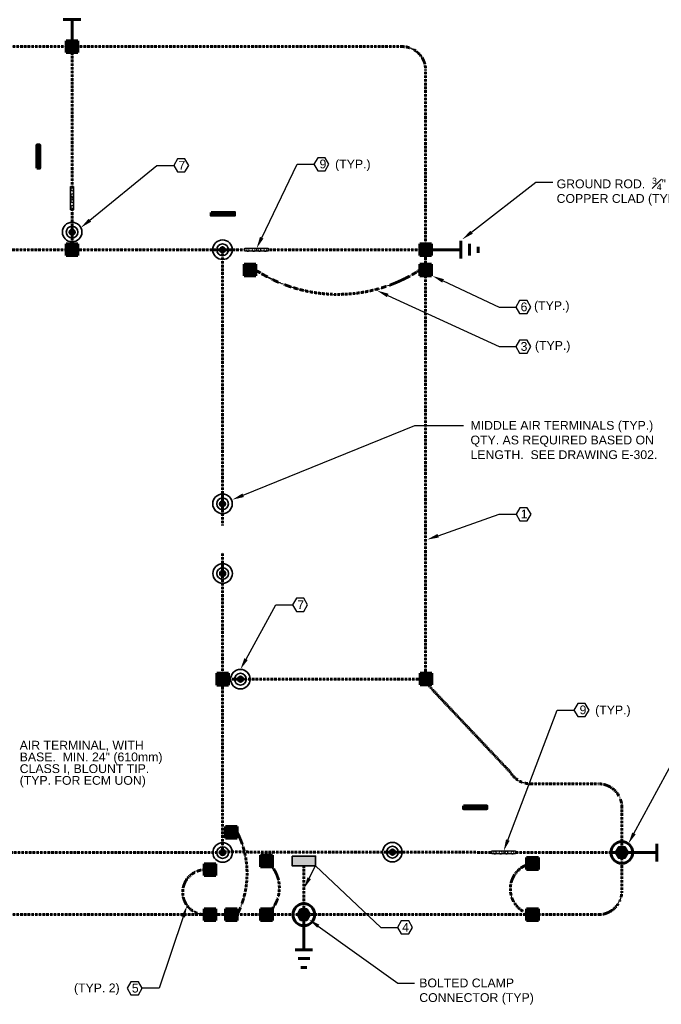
# Model space of a CAD drawing. Header units: inches. Extents: x 0 to 12596, y 259 to 10564.
# Tile 10 of 16: x 1383 to 2041, y 8873 to 9881. Entities that reach past the tile are written whole.
import ezdxf
from ezdxf import colors
from ezdxf.entities.mleader import LeaderData, LeaderLine
from ezdxf.math import Vec2, Vec3

# ---------------------------------------------------------------- set-up
doc = ezdxf.new("R2010")
doc.units = ezdxf.units.IN
doc.header["$MEASUREMENT"] = 0
doc.linetypes.add('DASHED2', pattern=[0.375, 0.25, -0.125])
for name, color, linetype, lineweight in [('E-ANNO-TEXT', 7, 'Continuous', 25), ('E-GND-COND', 92, 'DASHED2', 60), ('E-GND-GES', 95, 'DASHED2', 60), ('E-LPS-COND', 3, 'DASHED2', 60), ('E-LPS-STD', 3, 'Continuous', 35), ('E-PWR-SYMB', 4, 'Continuous', 35)]:
    doc.layers.add(name, color=color, linetype=linetype, lineweight=lineweight)
doc.styles.get("Standard").update_dxf_attribs({"font": 'arial.ttf'})

msp = doc.modelspace()

# ---------------------------------------------------------------- hatches: boundary and pattern name
at = {"layer": 'E-GND-COND', "linetype": 'Continuous', "transparency": 33554687}
h = msp.add_hatch(color=256, dxfattribs=at)
h.dxf.hatch_style = 1
h.paths.add_polyline_path([(1404.1, 9752.8), (1401.1, 9752.8), (1401.1, 9740.8), (1404.1, 9740.8)])
at = {"layer": 'E-GND-COND', "transparency": 33554687}
h = msp.add_hatch(color=256, dxfattribs=at)
h.dxf.hatch_style = 1
h.paths.add_polyline_path([(1438.7, 9698.2), (1438.7, 9710.2), (1435.7, 9710.2), (1435.7, 9698.2)])
h.paths.add_polyline_path([(1437.2, 9702.7), (1438.5, 9701.9), (1438.5, 9700.4), (1437.2, 9699.7), (1435.9, 9700.4), (1435.9, 9701.9)], flags=16)
h.paths.add_polyline_path([(1437.2, 9705.7), (1435.9, 9706.4), (1435.9, 9707.9), (1437.2, 9708.7), (1438.5, 9707.9), (1438.5, 9706.4)], flags=16)
h.paths.add_polyline_path([(1438.7, 9686.2), (1438.7, 9698.2), (1435.7, 9698.2), (1435.7, 9686.2)])
h.paths.add_polyline_path([(1437.2, 9690.7), (1438.5, 9689.9), (1438.5, 9688.4), (1437.2, 9687.7), (1435.9, 9688.4), (1435.9, 9689.9)], flags=16)
h.paths.add_polyline_path([(1437.2, 9693.7), (1435.9, 9694.4), (1435.9, 9695.9), (1437.2, 9696.7), (1438.5, 9695.9), (1438.5, 9694.4)], flags=16)
at = {"layer": 'E-GND-COND', "linetype": 'Continuous', "transparency": 33554687}
h = msp.add_hatch(color=256, dxfattribs=at)
h.dxf.hatch_style = 1
h.paths.add_polyline_path([(1603.6, 9683.7), (1591.6, 9683.7), (1591.6, 9680.7), (1603.6, 9680.7)])
at = {"layer": 'E-GND-COND', "transparency": 33554687}
h = msp.add_hatch(color=256, dxfattribs=at)
h.dxf.hatch_style = 1
h.paths.add_polyline_path([(1626.2, 9646.9), (1614.2, 9646.9), (1614.2, 9643.9), (1626.2, 9643.9)])
h.paths.add_polyline_path([(1621.7, 9645.4), (1622.4, 9646.7), (1623.9, 9646.7), (1624.7, 9645.4), (1623.9, 9644.1), (1622.4, 9644.1)], flags=16)
h.paths.add_polyline_path([(1618.7, 9645.4), (1617.9, 9644.1), (1616.4, 9644.1), (1615.7, 9645.4), (1616.4, 9646.7), (1617.9, 9646.7)], flags=16)
h.paths.add_polyline_path([(1638.2, 9646.9), (1626.2, 9646.9), (1626.2, 9643.9), (1638.2, 9643.9)])
h.paths.add_polyline_path([(1633.7, 9645.4), (1634.4, 9646.7), (1635.9, 9646.7), (1636.7, 9645.4), (1635.9, 9644.1), (1634.4, 9644.1)], flags=16)
h.paths.add_polyline_path([(1630.7, 9645.4), (1629.9, 9644.1), (1628.4, 9644.1), (1627.7, 9645.4), (1628.4, 9646.7), (1629.9, 9646.7)], flags=16)
at = {"layer": 'E-GND-COND', "linetype": 'Continuous', "transparency": 33554687}
h = msp.add_hatch(color=256, dxfattribs=at)
h.dxf.hatch_style = 1
h.paths.add_polyline_path([(1862.1, 9076), (1850.1, 9076), (1850.1, 9073), (1862.1, 9073)])
at = {"layer": 'E-GND-COND', "transparency": 33554687}
h = msp.add_hatch(color=256, dxfattribs=at)
h.dxf.hatch_style = 1
h.paths.add_polyline_path([(1879.3, 9029.8), (1867.3, 9029.8), (1867.3, 9026.8), (1879.3, 9026.8)])
h.paths.add_polyline_path([(1874.8, 9028.3), (1875.5, 9029.6), (1877, 9029.6), (1877.8, 9028.3), (1877, 9027), (1875.5, 9027)], flags=16)
h.paths.add_polyline_path([(1871.8, 9028.3), (1871, 9027), (1869.5, 9027), (1868.8, 9028.3), (1869.5, 9029.6), (1871, 9029.6)], flags=16)
h.paths.add_polyline_path([(1891.3, 9029.8), (1879.3, 9029.8), (1879.3, 9026.8), (1891.3, 9026.8)])
h.paths.add_polyline_path([(1886.8, 9028.3), (1887.5, 9029.6), (1889, 9029.6), (1889.8, 9028.3), (1889, 9027), (1887.5, 9027)], flags=16)
h.paths.add_polyline_path([(1883.8, 9028.3), (1883, 9027), (1881.5, 9027), (1880.8, 9028.3), (1881.5, 9029.6), (1883, 9029.6)], flags=16)
at = {"layer": 'E-GND-GES', "linetype": 'Continuous'}
h = msp.add_hatch(color=256, dxfattribs=at)
h.dxf.hatch_style = 1
h.paths.add_polyline_path([(1431.2, 9847.4), (1443.2, 9847.4), (1443.2, 9859.4), (1431.2, 9859.4)])
at = {"layer": 'E-GND-GES'}
h = msp.add_hatch(color=256, dxfattribs=at)
h.dxf.hatch_style = 1
h.paths.add_polyline_path([(1434.2, 9645.4), (1440.2, 9645.4, 1)])
h.paths.add_polyline_path([(1440.2, 9645.4), (1434.2, 9645.4, 1)])
at = {"layer": 'E-GND-GES', "linetype": 'Continuous'}
h = msp.add_hatch(color=256, dxfattribs=at)
h.dxf.hatch_style = 1
h.paths.add_polyline_path([(1805.3, 9639.4), (1805.3, 9651.4), (1793.3, 9651.4), (1793.3, 9639.4)])
h = msp.add_hatch(color=256, dxfattribs=at)
h.dxf.hatch_style = 1
h.paths.add_polyline_path([(1625.3, 9618.6), (1625.3, 9630.6), (1613.3, 9630.6), (1613.3, 9618.6)])
h = msp.add_hatch(color=256, dxfattribs=at)
h.dxf.hatch_style = 1
h.paths.add_polyline_path([(1805.3, 9618.6), (1805.3, 9630.6), (1793.3, 9630.6), (1793.3, 9618.6)])
at = {"layer": 'E-GND-GES'}
h = msp.add_hatch(color=256, dxfattribs=at)
h.dxf.hatch_style = 1
h.paths.add_polyline_path([(1591.4, 9208.7), (1591.4, 9202.7, 1)])
h.paths.add_polyline_path([(1591.4, 9202.7), (1591.4, 9208.7, 1)])
at = {"layer": 'E-GND-GES', "linetype": 'Continuous'}
h = msp.add_hatch(color=256, dxfattribs=at)
h.dxf.hatch_style = 1
h.paths.add_polyline_path([(1805.6, 9199.9), (1805.6, 9211.9), (1793.6, 9211.9), (1793.6, 9199.9)])
h = msp.add_hatch(color=256, dxfattribs=at)
h.dxf.hatch_style = 1
h.paths.add_polyline_path([(1606.3, 9043), (1606.3, 9055), (1594.3, 9055), (1594.3, 9043)])
at = {"layer": 'E-GND-GES'}
h = msp.add_hatch(color=256, dxfattribs=at)
h.dxf.hatch_style = 1
h.paths.add_polyline_path([(1994.3, 9028.2), (1997.3, 9023), (2003.3, 9023), (2006.3, 9028.2), (2003.3, 9033.4), (1997.3, 9033.4)])
at = {"layer": 'E-GND-GES', "linetype": 'Continuous'}
h = msp.add_hatch(color=256, dxfattribs=at)
h.dxf.hatch_style = 1
h.paths.add_polyline_path([(1642.3, 9013.6), (1642.3, 9025.6), (1630.3, 9025.6), (1630.3, 9013.6)])
h = msp.add_hatch(color=256, dxfattribs=at)
h.dxf.hatch_style = 1
h.paths.add_polyline_path([(1914.8, 9011), (1914.8, 9023), (1902.8, 9023), (1902.8, 9011)])
h = msp.add_hatch(color=256, dxfattribs=at)
h.dxf.hatch_style = 1
h.paths.add_polyline_path([(1606.3, 8958.6), (1606.3, 8970.6), (1594.3, 8970.6), (1594.3, 8958.6)])
h = msp.add_hatch(color=256, dxfattribs=at)
h.dxf.hatch_style = 1
h.paths.add_polyline_path([(1642.3, 8958.6), (1642.3, 8970.6), (1630.3, 8970.6), (1630.3, 8958.6)])
at = {"layer": 'E-GND-GES'}
h = msp.add_hatch(color=256, dxfattribs=at)
h.dxf.hatch_style = 1
h.paths.add_polyline_path([(1668.6, 8964.6), (1671.6, 8959.4), (1677.6, 8959.4), (1680.6, 8964.6), (1677.6, 8969.8), (1671.6, 8969.8)])
at = {"layer": 'E-GND-GES', "linetype": 'Continuous'}
h = msp.add_hatch(color=256, dxfattribs=at)
h.dxf.hatch_style = 1
h.paths.add_polyline_path([(1914.8, 8958.6), (1914.8, 8970.6), (1902.8, 8970.6), (1902.8, 8958.6)])
at = {"layer": 'E-LPS-COND', "linetype": 'Continuous'}
h = msp.add_hatch(color=256, dxfattribs=at)
h.dxf.hatch_style = 1
h.paths.add_polyline_path([(1443.2, 9639.4), (1443.2, 9651.4), (1431.2, 9651.4), (1431.2, 9639.4)])
h = msp.add_hatch(color=256, dxfattribs=at)
h.dxf.hatch_style = 1
h.paths.add_polyline_path([(1585.4, 9199.7), (1597.4, 9199.7), (1597.4, 9211.7), (1585.4, 9211.7)])
h = msp.add_hatch(color=256, dxfattribs=at)
h.dxf.hatch_style = 1
h.paths.add_polyline_path([(1584.4, 9004.6), (1584.4, 9016.6), (1572.4, 9016.6), (1572.4, 9004.6)])
h = msp.add_hatch(color=256, dxfattribs=at)
h.dxf.hatch_style = 1
h.paths.add_polyline_path([(1584.4, 8958.6), (1584.4, 8970.6), (1572.4, 8970.6), (1572.4, 8958.6)])
at = {"layer": 'E-LPS-STD'}
h = msp.add_hatch(color=256, dxfattribs=at)
h.dxf.hatch_style = 1
h.paths.add_polyline_path([(1434.2, 9663.5), (1440.2, 9663.5, 1)])
h.paths.add_polyline_path([(1440.2, 9663.5), (1434.2, 9663.5, 1)])
h = msp.add_hatch(color=256, dxfattribs=at)
h.dxf.hatch_style = 1
h.paths.add_polyline_path([(1588.3, 9645.4), (1594.3, 9645.4, 1)])
h.paths.add_polyline_path([(1594.3, 9645.4), (1588.3, 9645.4, 1)])
h = msp.add_hatch(color=256, dxfattribs=at)
h.dxf.hatch_style = 1
h.paths.add_polyline_path([(1588.3, 9385.3), (1594.3, 9385.3, 1)])
h.paths.add_polyline_path([(1594.3, 9385.3), (1588.3, 9385.3, 1)])
h = msp.add_hatch(color=256, dxfattribs=at)
h.dxf.hatch_style = 1
h.paths.add_polyline_path([(1588.4, 9313.9), (1594.4, 9313.9, 1)])
h.paths.add_polyline_path([(1594.4, 9313.9), (1588.4, 9313.9, 1)])
h = msp.add_hatch(color=256, dxfattribs=at)
h.dxf.hatch_style = 1
h.paths.add_polyline_path([(1609.6, 9208.7), (1609.6, 9202.7, 1)])
h.paths.add_polyline_path([(1609.6, 9202.7), (1609.6, 9208.7, 1)])
h = msp.add_hatch(color=256, dxfattribs=at)
h.dxf.hatch_style = 1
h.paths.add_polyline_path([(1588.4, 9028.2), (1594.4, 9028.2, 1)])
h.paths.add_polyline_path([(1594.4, 9028.2), (1588.4, 9028.2, 1)])
h = msp.add_hatch(color=256, dxfattribs=at)
h.dxf.hatch_style = 1
h.paths.add_polyline_path([(1762.3, 9028.6), (1768.3, 9028.6, 1)])
h.paths.add_polyline_path([(1768.3, 9028.6), (1762.3, 9028.6, 1)])
at = {"layer": 'E-PWR-SYMB'}
h = msp.add_hatch(color=256, dxfattribs=at)
h.dxf.hatch_style = 1
h.paths.add_polyline_path([(1686.6, 9014.6), (1686.6, 9024.6), (1662.6, 9024.6), (1662.6, 9014.6)])

# ---------------------------------------------------------------- linework, layer by layer
at = {"layer": 'E-ANNO-TEXT'}
for p, q in [((1438.7, 9698.2), (1435.7, 9698.2)), ((1626.2, 9646.9), (1626.2, 9643.9)), ((1879.3, 9029.8), (1879.3, 9026.8))]:
    msp.add_line(p, q, dxfattribs=at)
for points in [[(1688.8, 9726.3), (1696.4, 9726.3), (1700.3, 9733), (1696.4, 9739.6), (1688.8, 9739.6), (1684.9, 9733)], [(1545.1, 9725.1), (1552.8, 9725.1), (1556.7, 9731.7), (1552.8, 9738.4), (1545.1, 9738.4), (1541.3, 9731.7)], [(1438.7, 9710.2), (1438.7, 9686.2), (1435.7, 9686.2), (1435.7, 9710.2)], [(1438.5, 9707.9), (1437.2, 9708.7), (1435.9, 9707.9), (1435.9, 9706.4), (1437.2, 9705.7), (1438.5, 9706.4)], [(1438.5, 9701.9), (1437.2, 9702.7), (1435.9, 9701.9), (1435.9, 9700.4), (1437.2, 9699.7), (1438.5, 9700.4)], [(1438.5, 9695.9), (1437.2, 9696.7), (1435.9, 9695.9), (1435.9, 9694.4), (1437.2, 9693.7), (1438.5, 9694.4)], [(1438.5, 9689.9), (1437.2, 9690.7), (1435.9, 9689.9), (1435.9, 9688.4), (1437.2, 9687.7), (1438.5, 9688.4)], [(1614.2, 9646.9), (1638.2, 9646.9), (1638.2, 9643.9), (1614.2, 9643.9)], [(1616.4, 9646.7), (1615.7, 9645.4), (1616.4, 9644.1), (1617.9, 9644.1), (1618.7, 9645.4), (1617.9, 9646.7)], [(1622.4, 9646.7), (1621.7, 9645.4), (1622.4, 9644.1), (1623.9, 9644.1), (1624.7, 9645.4), (1623.9, 9646.7)], [(1628.4, 9646.7), (1627.7, 9645.4), (1628.4, 9644.1), (1629.9, 9644.1), (1630.7, 9645.4), (1629.9, 9646.7)], [(1634.4, 9646.7), (1633.7, 9645.4), (1634.4, 9644.1), (1635.9, 9644.1), (1636.7, 9645.4), (1635.9, 9646.7)], [(1895.6, 9580.1), (1903.3, 9580.1), (1907.2, 9586.7), (1903.3, 9593.4), (1895.6, 9593.4), (1891.8, 9586.7)], [(1895.6, 9539.6), (1903.3, 9539.6), (1907.2, 9546.3), (1903.3, 9552.9), (1895.6, 9552.9), (1891.8, 9546.3)], [(1895.8, 9368), (1903.5, 9368), (1907.3, 9374.7), (1903.5, 9381.3), (1895.8, 9381.3), (1891.9, 9374.7)], [(1666.9, 9275.1), (1674.6, 9275.1), (1678.4, 9281.8), (1674.6, 9288.5), (1666.9, 9288.5), (1663.1, 9281.8)], [(1955.2, 9167.4), (1962.9, 9167.4), (1966.7, 9174), (1962.9, 9180.7), (1955.2, 9180.7), (1951.3, 9174)], [(1867.3, 9029.8), (1891.3, 9029.8), (1891.3, 9026.8), (1867.3, 9026.8)], [(1869.5, 9029.6), (1868.8, 9028.3), (1869.5, 9027), (1871, 9027), (1871.8, 9028.3), (1871, 9029.6)], [(1875.5, 9029.6), (1874.8, 9028.3), (1875.5, 9027), (1877, 9027), (1877.8, 9028.3), (1877, 9029.6)], [(1881.5, 9029.6), (1880.8, 9028.3), (1881.5, 9027), (1883, 9027), (1883.8, 9028.3), (1883, 9029.6)], [(1887.5, 9029.6), (1886.8, 9028.3), (1887.5, 9027), (1889, 9027), (1889.8, 9028.3), (1889, 9029.6)], [(1774.4, 8944.9), (1782.1, 8944.9), (1785.9, 8951.6), (1782.1, 8958.2), (1774.4, 8958.2), (1770.5, 8951.6)], [(1497.5, 8882.6), (1505.1, 8882.6), (1509, 8889.3), (1505.1, 8895.9), (1497.5, 8895.9), (1493.6, 8889.3)]]:
    msp.add_lwpolyline(points, close=True, dxfattribs=at)
at = {"layer": 'E-GND-COND', "linetype": 'Continuous'}
for p, q in [((1401.1, 9740.8), (1404.1, 9740.8)), ((1591.6, 9683.7), (1591.6, 9680.7)), ((1850.1, 9076), (1850.1, 9073))]:
    msp.add_line(p, q, dxfattribs=at)
for points in [[(1401.1, 9728.8), (1401.1, 9752.8), (1404.1, 9752.8), (1404.1, 9728.8)], [(1579.6, 9683.7), (1603.6, 9683.7), (1603.6, 9680.7), (1579.6, 9680.7)], [(1838.1, 9076), (1862.1, 9076), (1862.1, 9073), (1838.1, 9073)]]:
    msp.add_lwpolyline(points, close=True, dxfattribs=at)
at = {"layer": 'E-GND-GES', "linetype": 'Continuous'}
for p, q in [((1428.2, 9881), (1446.2, 9881)), ((1437.2, 9853.4), (1437.2, 9881)), ((1431.2, 9847.4), (1431.2, 9859.4)), ((1431.2, 9859.4), (1443.2, 9859.4)), ((1443.2, 9859.4), (1443.2, 9847.4)), ((1443.2, 9847.4), (1431.2, 9847.4)), ((1793.3, 9651.4), (1805.3, 9651.4)), ((1793.3, 9639.4), (1793.3, 9651.4)), ((1805.3, 9651.4), (1805.3, 9639.4)), ((1835.3, 9654.4), (1835.3, 9636.4)), ((1844.3, 9651.4), (1844.3, 9639.4)), ((1853.3, 9648.4), (1853.3, 9642.4)), ((1805.3, 9639.4), (1793.3, 9639.4)), ((1799.3, 9645.4), (1835.3, 9645.4)), ((1613.3, 9630.6), (1625.3, 9630.6)), ((1613.3, 9618.6), (1613.3, 9630.6)), ((1625.3, 9630.6), (1625.3, 9618.6)), ((1793.3, 9630.6), (1805.3, 9630.6)), ((1793.3, 9618.6), (1793.3, 9630.6)), ((1805.3, 9630.6), (1805.3, 9618.6)), ((1625.3, 9618.6), (1613.3, 9618.6)), ((1805.3, 9618.6), (1793.3, 9618.6)), ((1793.6, 9211.9), (1805.6, 9211.9)), ((1793.6, 9199.9), (1793.6, 9211.9)), ((1805.6, 9211.9), (1805.6, 9199.9)), ((1805.6, 9199.9), (1793.6, 9199.9)), ((1594.3, 9055), (1606.3, 9055)), ((1594.3, 9043), (1594.3, 9055)), ((1606.3, 9055), (1606.3, 9043)), ((1606.3, 9043), (1594.3, 9043)), ((2036.3, 9037.2), (2036.3, 9019.2)), ((1630.3, 9025.6), (1642.3, 9025.6)), ((1630.3, 9013.6), (1630.3, 9025.6)), ((1642.3, 9025.6), (1642.3, 9013.6)), ((1902.8, 9023), (1914.8, 9023)), ((1902.8, 9011), (1902.8, 9023)), ((1914.8, 9023), (1914.8, 9011)), ((2000.3, 9028.2), (2036.3, 9028.2)), ((1642.3, 9013.6), (1630.3, 9013.6)), ((1914.8, 9011), (1902.8, 9011)), ((1594.3, 8970.6), (1606.3, 8970.6)), ((1594.3, 8958.6), (1594.3, 8970.6)), ((1606.3, 8970.6), (1606.3, 8958.6)), ((1630.3, 8970.6), (1642.3, 8970.6)), ((1630.3, 8958.6), (1630.3, 8970.6)), ((1642.3, 8970.6), (1642.3, 8958.6)), ((1674.6, 8964.6), (1674.6, 8928.6)), ((1902.8, 8970.6), (1914.8, 8970.6)), ((1902.8, 8958.6), (1902.8, 8970.6)), ((1914.8, 8970.6), (1914.8, 8958.6)), ((1606.3, 8958.6), (1594.3, 8958.6)), ((1642.3, 8958.6), (1630.3, 8958.6)), ((1914.8, 8958.6), (1902.8, 8958.6)), ((1683.6, 8928.6), (1665.6, 8928.6)), ((1680.6, 8919.6), (1668.6, 8919.6)), ((1677.6, 8910.6), (1671.6, 8910.6))]:
    msp.add_line(p, q, dxfattribs=at)
at = {"layer": 'E-GND-GES'}
for p, q in [((1775.3, 9853.4), (1099.3, 9853.4)), ((1799.3, 9212), (1799.3, 9829.4)), ((1613.3, 9630.6), (1625.3, 9618.6)), ((1886.3, 9110.3), (1805.8, 9195.5)), ((1976.3, 9098.6), (1906.8, 9098.6)), ((2000.3, 9074.6), (2000.3, 8988.6)), ((1594.3, 9055), (1606.3, 9043)), ((1630.3, 9025.6), (1642.3, 9013.6)), ((1902.8, 9023), (1914.8, 9011)), ((1674.6, 9014.6), (1674.6, 8964.6)), ((898.3, 8964.6), (1976.3, 8964.6)), ((1594.3, 8970.6), (1606.3, 8958.6)), ((1630.3, 8970.6), (1642.3, 8958.6)), ((1902.8, 8970.6), (1914.8, 8958.6))]:
    msp.add_line(p, q, dxfattribs=at)
at = {"layer": 'E-GND-GES', "linetype": 'Continuous'}
for points in [[(2006.3, 9028.2), (2003.3, 9033.4), (1997.3, 9033.4), (1994.3, 9028.2), (1997.3, 9023), (2003.3, 9023)], [(1680.6, 8964.6), (1677.6, 8969.8), (1671.6, 8969.8), (1668.6, 8964.6), (1671.6, 8959.4), (1677.6, 8959.4)]]:
    msp.add_lwpolyline(points, close=True, dxfattribs=at)
for centre in [(2000.3, 9028.2), (1674.6, 8964.6)]:
    msp.add_circle(centre, 11.2, dxfattribs=at)
at = {"layer": 'E-GND-GES'}
for centre, radius, start, end in [((1775.3, 9829.4), 24, 0, 90), ((1709.3, 9753.8), 154.1, 236.9788, 303.0212), ((1823.3, 9212), 24, 180, 223.3425), ((1823.3, 9212), 24, 180, 223.3425), ((1906.8, 9122.6), 24, 210.9918, 270), ((1976.3, 9074.6), 24, 0, 90), ((1522.9, 9006.8), 93.5, 333.1695, 26.8305), ((1614.4, 8992.1), 35.1, 308.4548, 51.5452), ((1912.7, 8990.9), 26.6, 98.8553, 261.7228), ((1976.3, 8988.6), 24, 270, 0)]:
    msp.add_arc(centre, radius, start, end, dxfattribs=at)
at = {"layer": 'E-LPS-COND', "linetype": 'DASHED2'}
for p, q in [((1437.2, 9853.4), (1437.2, 9710.2)), ((1437.2, 9686.2), (1437.2, 9645.4)), ((1591.3, 9645.4), (1614.2, 9645.4)), ((1638.2, 9645.4), (1799.3, 9645.4)), ((1609.6, 9205.7), (1800.1, 9205.7))]:
    msp.add_line(p, q, dxfattribs=at)
at = {"layer": 'E-LPS-COND', "linetype": 'Continuous'}
for p, q in [((1431.2, 9651.4), (1443.2, 9651.4)), ((1431.2, 9639.4), (1431.2, 9651.4)), ((1443.2, 9651.4), (1443.2, 9639.4)), ((1443.2, 9639.4), (1431.2, 9639.4)), ((1585.4, 9199.7), (1585.4, 9211.7)), ((1585.4, 9211.7), (1597.4, 9211.7)), ((1597.4, 9211.7), (1597.4, 9199.7)), ((1597.4, 9199.7), (1585.4, 9199.7)), ((1572.4, 9016.6), (1584.4, 9016.6)), ((1572.4, 9004.6), (1572.4, 9016.6)), ((1584.4, 9016.6), (1584.4, 9004.6)), ((1584.4, 9004.6), (1572.4, 9004.6)), ((1572.4, 8970.6), (1584.4, 8970.6)), ((1572.4, 8958.6), (1572.4, 8970.6)), ((1584.4, 8970.6), (1584.4, 8958.6)), ((1584.4, 8958.6), (1572.4, 8958.6))]:
    msp.add_line(p, q, dxfattribs=at)
at = {"layer": 'E-LPS-COND'}
for p, q in [((1431.2, 9651.4), (1443.2, 9639.4)), ((1283.1, 9645.4), (1591.3, 9645.4)), ((1591.3, 9645.4), (1591.3, 9363.2)), ((1591.4, 9335.2), (1591.4, 9028.2)), ((1597.4, 9211.7), (1585.4, 9199.7)), ((1609.6, 9205.7), (1591.4, 9205.7)), ((1283.3, 9028.2), (1591.4, 9028.2)), ((1867.3, 9028.4), (1592.4, 9028.8)), ((2000.3, 9028.2), (1891.3, 9028.2)), ((1572.4, 9016.6), (1584.4, 9004.6)), ((1572.4, 8970.6), (1584.4, 8958.6))]:
    msp.add_line(p, q, dxfattribs=at)
at = {"layer": 'E-LPS-COND', "linetype": 'DASHED2'}
msp.add_arc((1573.5, 8987.6), 23, 92.6407, 267.3593, dxfattribs=at)
at = {"layer": 'E-LPS-STD'}
for centre, radius in [((1437.2, 9663.5), 10), ((1437.2, 9663.5), 6), ((1437.2, 9663.5), 3), ((1591.3, 9645.4), 10), ((1591.3, 9645.4), 6), ((1591.3, 9645.4), 3), ((1591.3, 9385.3), 10), ((1591.3, 9385.3), 6), ((1591.3, 9385.3), 3), ((1591.4, 9313.9), 10), ((1591.4, 9313.9), 6), ((1591.4, 9313.9), 3), ((1609.6, 9205.7), 10), ((1609.6, 9205.7), 6), ((1609.6, 9205.7), 3), ((1591.4, 9028.2), 10), ((1591.4, 9028.2), 6), ((1765.3, 9028.6), 10), ((1765.3, 9028.6), 6), ((1591.4, 9028.2), 3), ((1765.3, 9028.6), 3)]:
    msp.add_circle(centre, radius, dxfattribs=at)
at = {"layer": 'E-PWR-SYMB'}
msp.add_lwpolyline([(1662.6, 9024.6), (1686.6, 9024.6), (1686.6, 9014.6), (1662.6, 9014.6)], close=True, dxfattribs=at)

# ---------------------------------------------------------------- texts
at = {"layer": 'E-ANNO-TEXT', "char_height": 9, "attachment_point": 1}
for s, width, insert in [('(TYP.)', 44.876, (1706.6, 9737.6)), ('7', 11.17, (1546.1, 9736.4)), ('9', 11.17, (1690.6, 9737.7)), ('6', 11.17, (1896.6, 9591.4)), ('(TYP.)', 44.876, (1910.4, 9592.7)), ('3', 11.17, (1896.6, 9550.9)), ('(TYP.)', 44.876, (1911.3, 9551.9)), ('1', 11.17, (1896.7, 9379.3)), ('7', 11.17, (1667.8, 9286.4)), ('9', 11.17, (1957, 9178.8)), ('(TYP.)', 44.876, (1973, 9178.7)), ('4', 11.17, (1775.3, 8956.2)), ('(TYP. 2)', 48.785, (1439.1, 8894.1)), ('5', 11.17, (1498.4, 8893.9)), ('BOLTED CLAMP CONNECTOR (TYP)', 117.787, (1792.8, 8899.2))]:
    msp.add_mtext_dynamic_manual_height_columns(s, width=width, gutter_width=48, heights=[0], dxfattribs=dict(at, insert=insert))
at = {"layer": 'E-ANNO-TEXT', "char_height": 9, "attachment_point": 1, "line_spacing_factor": 0.8}
for s, width, heights, insert in [('\\A1;\\pxsm1;GROUND ROD.  {\\H0.7x;\\S3#4;}" x 10\', COPPER CLAD (TYP.)', 173.751, [36.6], (1933.5, 9719.2)), ('\\A1;\\pxsm1;MIDDLE AIR TERMINALS (TYP.)\\PQTY. AS REQUIRED BASED ON LENGTH.  SEE DRAWING E-302.', 215.477, [73.1], (1845.3, 9470.1)), ('\\A1;AIR TERMINAL, WITH BASE.  MIN. 24" (610mm) CLASS I, BLOUNT TIP.\\P(TYP. FOR ECM UON)', 148.962, [63.9], (1383.5, 9142.6))]:
    msp.add_mtext_dynamic_manual_height_columns(s, width=width, gutter_width=48, heights=heights, dxfattribs=dict(at, insert=insert))

# ---------------------------------------------------------------- leaders
at = {"layer": 'E-ANNO-TEXT'}
ml = msp.add_multileader_mtext('Standard', dxfattribs=at)
ml.set_content('', color=256)
ml.set_leader_properties()
ml.build(insert=Vec2(0, 0))
ml.multileader.update_dxf_attribs({"dogleg_length": 0.36, "arrow_head_size": 12, "scale": 48})
ctx = ml.context
ctx.base_point, ctx.scale, ctx.char_height, ctx.arrow_head_size, ctx.landing_gap_size, ctx.plane_origin = Vec3(1541.3, 9731.7), 48, 8.64, 12, 4.32, Vec3(1450.1, 9705.7)
notes = []
notes.append((ctx, [(0, (1, 1, 0), (1524, 9731.7), (1, 0), 17.3, [(0, [(1446.1, 9668)], 0, [])])]))
ctx.mtext.insert, ctx.mtext.flow_direction = Vec3(1545.6, 9736.1), 5
ml = msp.add_multileader_mtext('Standard', dxfattribs=at)
ml.set_content('', color=256)
ml.set_leader_properties()
ml.build(insert=Vec2(0, 0))
ml.multileader.update_dxf_attribs({"dogleg_length": 0.36, "arrow_head_size": 12, "scale": 48})
ctx = ml.context
ctx.base_point, ctx.scale, ctx.char_height, ctx.arrow_head_size, ctx.landing_gap_size, ctx.plane_origin = Vec3(1684.9, 9733), 48, 8.64, 12, 4.32, Vec3(1630.6, 9657.1)
notes.append((ctx, [(0, (1, 1, 0), (1667.6, 9733), (1, 0), 17.3, [(0, [(1626.2, 9646.9)], 0, [])])]))
ctx.mtext.insert, ctx.mtext.flow_direction = Vec3(1689.2, 9737.3), 5
ml = msp.add_multileader_mtext('Standard', dxfattribs=at)
ml.set_content('', color=256)
ml.set_leader_properties()
ml.build(insert=Vec2(0, 0))
ml.multileader.update_dxf_attribs({"dogleg_length": 0.36, "arrow_head_size": 12, "scale": 48})
ctx = ml.context
ctx.base_point, ctx.scale, ctx.char_height, ctx.arrow_head_size, ctx.landing_gap_size, ctx.plane_origin = Vec3(1929.5, 9714.7), 48, 8.64, 12, 4.32, Vec3(1833.8, 9636.8)
notes.append((ctx, [(0, (1, 1, 0), (1912.2, 9714.7), (1, 0), 17.3, [(0, [(1836.9, 9656)], 0, [])])]))
ctx.mtext.insert, ctx.mtext.flow_direction = Vec3(1933.8, 9719), 5
ml = msp.add_multileader_mtext('Standard', dxfattribs=at)
ml.set_content('', color=256)
ml.set_leader_properties()
ml.build(insert=Vec2(0, 0))
ml.multileader.update_dxf_attribs({"dogleg_length": 0.36, "arrow_head_size": 12, "scale": 48})
ctx = ml.context
ctx.base_point, ctx.scale, ctx.char_height, ctx.arrow_head_size, ctx.landing_gap_size, ctx.plane_origin = Vec3(1891.8, 9586.7), 48, 8.64, 12, 4.32, Vec3(1800.6, 9560.6)
notes.append((ctx, [(0, (1, 1, 0), (1874.5, 9586.7), (1, 0), 17.3, [(0, [(1806.3, 9618.6)], 0, [])])]))
ctx.mtext.insert, ctx.mtext.flow_direction = Vec3(1896.1, 9591), 5
ml = msp.add_multileader_mtext('Standard', dxfattribs=at)
ml.set_content('', color=256)
ml.set_leader_properties()
ml.build(insert=Vec2(0, 0))
ml.multileader.update_dxf_attribs({"dogleg_length": 0.36, "arrow_head_size": 12, "scale": 48})
ctx = ml.context
ctx.base_point, ctx.scale, ctx.char_height, ctx.arrow_head_size, ctx.landing_gap_size, ctx.plane_origin = Vec3(1891.8, 9546.3), 48, 8.64, 12, 4.32, Vec3(1800.6, 9520.2)
notes.append((ctx, [(0, (1, 1, 0), (1874.5, 9546.3), (1, 0), 17.3, [(0, [(1749.6, 9603.6)], 0, [])])]))
ctx.mtext.insert, ctx.mtext.flow_direction = Vec3(1896.1, 9550.6), 5
ml = msp.add_multileader_mtext('Standard', dxfattribs=at)
ml.set_content('', color=256)
ml.set_leader_properties()
ml.build(insert=Vec2(0, 0))
ml.multileader.update_dxf_attribs({"dogleg_length": 0.36, "arrow_head_size": 12, "scale": 48})
ctx = ml.context
ctx.base_point, ctx.scale, ctx.char_height, ctx.arrow_head_size, ctx.landing_gap_size, ctx.plane_origin = Vec3(1838.1, 9465.5), 48, 8.64, 12, 4.32, Vec3(1709.6, 9387.7)
notes.append((ctx, [(0, (1, 1, 0), (1788.1, 9465.5), (1, 0), 49.9, [(0, [(1601.3, 9389.5)], 0, [])])]))
ctx.mtext.insert, ctx.mtext.flow_direction = Vec3(1842.4, 9469.8), 5
ml = msp.add_multileader_mtext('Standard', dxfattribs=at)
ml.set_content('', color=256)
ml.set_leader_properties()
ml.build(insert=Vec2(0, 0))
ml.multileader.update_dxf_attribs({"dogleg_length": 0.36, "arrow_head_size": 12, "scale": 48})
ctx = ml.context
ctx.base_point, ctx.scale, ctx.char_height, ctx.arrow_head_size, ctx.landing_gap_size, ctx.plane_origin = Vec3(1891.9, 9374.7), 48, 8.64, 12, 4.32, Vec3(1800.8, 9348.6)
notes.append((ctx, [(0, (1, 1, 0), (1874.7, 9374.7), (1, 0), 17.3, [(0, [(1800.8, 9348.6)], 0, [])])]))
ctx.mtext.insert, ctx.mtext.flow_direction = Vec3(1896.3, 9379), 5
ml = msp.add_multileader_mtext('Standard', dxfattribs=at)
ml.set_content('', color=256)
ml.set_leader_properties()
ml.build(insert=Vec2(0, 0))
ml.multileader.update_dxf_attribs({"dogleg_length": 0.36, "arrow_head_size": 12, "scale": 48})
ctx = ml.context
ctx.base_point, ctx.scale, ctx.char_height, ctx.arrow_head_size, ctx.landing_gap_size, ctx.plane_origin = Vec3(1663.1, 9281.8), 48, 8.64, 12, 4.32, Vec3(1613.6, 9253.3)
notes.append((ctx, [(0, (1, 1, 0), (1645.8, 9281.8), (1, 0), 17.3, [(0, [(1609.6, 9215.7)], 0, [])])]))
ctx.mtext.insert, ctx.mtext.flow_direction = Vec3(1667.4, 9286.1), 5
ml = msp.add_multileader_mtext('Standard', dxfattribs=at)
ml.set_content('', color=256)
ml.set_leader_properties()
ml.build(insert=Vec2(0, 0))
ml.multileader.update_dxf_attribs({"dogleg_length": 0.36, "arrow_head_size": 12, "scale": 48})
ctx = ml.context
ctx.base_point, ctx.scale, ctx.char_height, ctx.arrow_head_size, ctx.landing_gap_size, ctx.plane_origin = Vec3(1951.3, 9174), 48, 8.64, 12, 4.32, Vec3(1883.7, 9040.1)
notes.append((ctx, [(0, (1, 1, 0), (1934, 9174), (1, 0), 17.3, [(0, [(1879.3, 9029.8)], 0, [])])]))
ctx.mtext.insert, ctx.mtext.flow_direction = Vec3(1955.6, 9178.3), 5
ml = msp.add_multileader_mtext('Standard', dxfattribs=at)
ml.set_content('', color=256)
ml.set_leader_properties()
ml.build(insert=Vec2(0, 0))
ml.multileader.update_dxf_attribs({"dogleg_length": 0.36, "arrow_head_size": 12, "scale": 48})
ctx = ml.context
ctx.base_point, ctx.scale, ctx.char_height, ctx.arrow_head_size, ctx.landing_gap_size, ctx.plane_origin = Vec3(2083.8, 9147.2), 48, 8.64, 12, 4.32, Vec3(2012.9, 9043.4)
notes.append((ctx, [(0, (1, 1, 0), (2066.5, 9147.2), (1, 0), 17.3, [(0, [(2007, 9037.2)], 0, [])])]))
ctx.mtext.insert, ctx.mtext.flow_direction = Vec3(2088.1, 9151.5), 5
ml = msp.add_multileader_mtext('Standard', dxfattribs=at)
ml.set_content('', color=256)
ml.set_leader_properties()
ml.build(insert=Vec2(0, 0))
ml.multileader.update_dxf_attribs({"dogleg_length": 0.36, "arrow_head_size": 12, "scale": 48})
ctx = ml.context
ctx.base_point, ctx.scale, ctx.char_height, ctx.arrow_head_size, ctx.landing_gap_size, ctx.plane_origin = Vec3(1770.5, 8951.6), 48, 8.64, 12, 4.32, Vec3(1513.1, 8876.8)
notes.append((ctx, [(0, (1, 1, 0), (1753.3, 8951.6), (1, 0), 17.3, [(1, [(1674.6, 8991.2), (1686.6, 9014.6)], 0, [])])]))
ctx.mtext.insert, ctx.mtext.flow_direction = Vec3(1774.9, 8955.9), 5
ml = msp.add_multileader_mtext('Standard', dxfattribs=at)
ml.set_content('', color=256)
ml.set_leader_properties()
ml.build(insert=Vec2(0, 0))
ml.multileader.update_dxf_attribs({"dogleg_length": 0.36, "arrow_head_size": 12, "scale": 48})
ctx = ml.context
ctx.base_point, ctx.scale, ctx.char_height, ctx.arrow_head_size, ctx.landing_gap_size, ctx.plane_origin = Vec3(1500.3, 8889.3), 48, 8.64, 12, 4.32, Vec3(1396.2, 8859.1)
ctx.text_align_type = 2
notes.append((ctx, [(1, (1, 1, 0), (1526.3, 8889.3), (-1, 0), 17.3, [(0, [(1554.8, 8973.6)], 0, [])])]))
ctx.mtext.insert, ctx.mtext.alignment, ctx.mtext.flow_direction = Vec3(1504.7, 8893.6), 3, 5
ml = msp.add_multileader_mtext('Standard', dxfattribs=at)
ml.set_content('', color=256)
ml.set_leader_properties()
ml.build(insert=Vec2(0, 0))
ml.multileader.update_dxf_attribs({"dogleg_length": 0.36, "arrow_head_size": 12, "scale": 48})
ctx = ml.context
ctx.base_point, ctx.scale, ctx.char_height, ctx.arrow_head_size, ctx.landing_gap_size, ctx.plane_origin = Vec3(1787.9, 8894.5), 48, 8.64, 12, 4.32, Vec3(1807.1, 8819.8)
notes.append((ctx, [(0, (1, 1, 0), (1770.7, 8894.5), (1, 0), 17.3, [(0, [(1679.6, 8959.8)], 0, [])])]))
ctx.mtext.insert, ctx.mtext.flow_direction = Vec3(1792.3, 8898.8), 5
for ctx, leaders in notes:
    for number, flags, end, landing, length, lines in leaders:
        leader = LeaderData()
        leader.index, (leader.has_last_leader_line, leader.has_dogleg_vector, leader.attachment_direction) = number, flags
        leader.last_leader_point, leader.dogleg_vector, leader.dogleg_length = Vec3(end), Vec3(landing), length
        for number, points, colour, breaks in lines:
            line = LeaderLine()
            line.index, line.vertices, line.color, line.breaks = number, Vec3.list(points), colors.encode_raw_color(colour), breaks
            leader.lines.append(line)
        ctx.leaders.append(leader)

doc.saveas('drawing.dxf')
